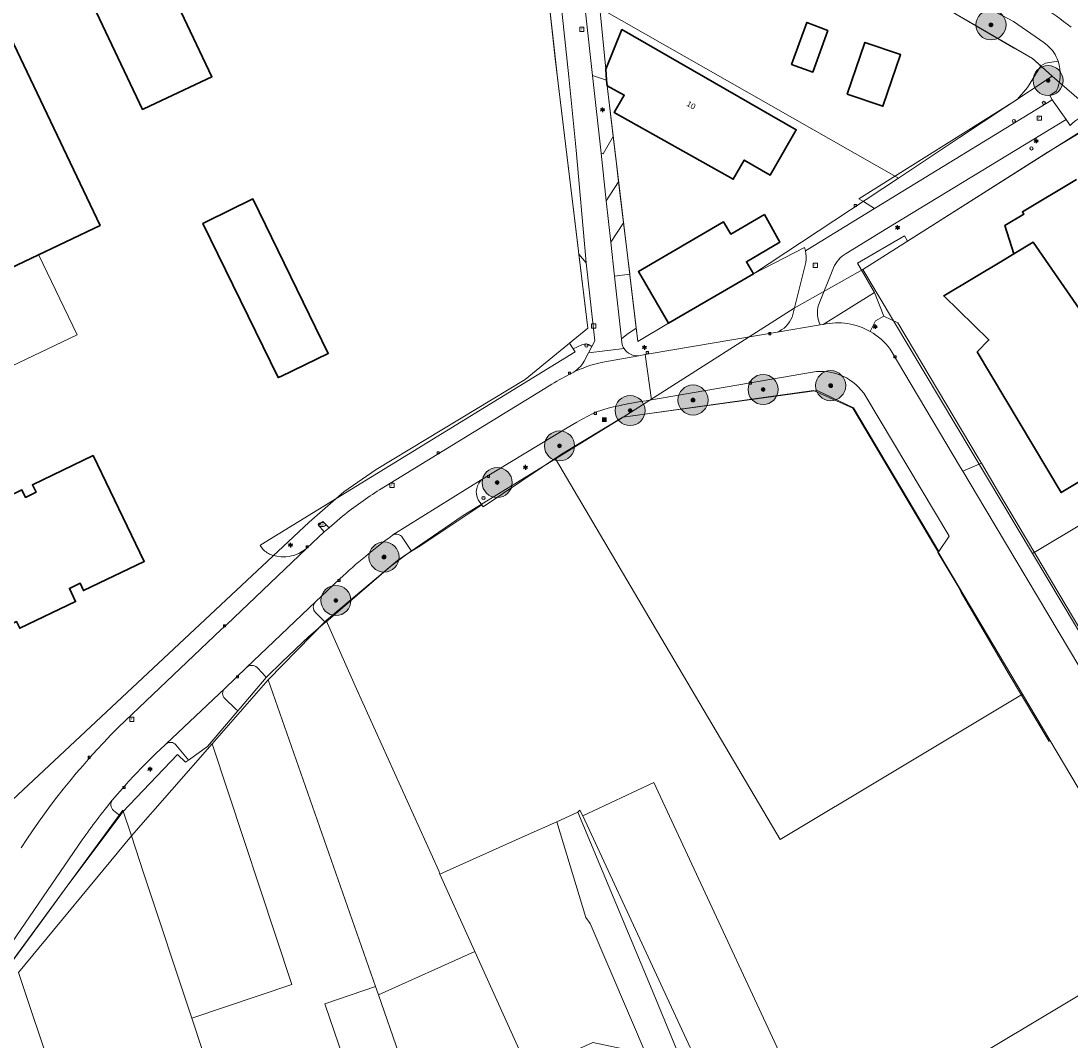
# Model space of a CAD drawing. Header units: millimetres. Extents: x 162876 to 168130, y 402614 to 405602.
# Tile 65 of 256: x 164790 to 164929, y 403336 to 403471. Entities that reach past the tile are written whole.
import ezdxf
from ezdxf.enums import TextEntityAlignment as Align

# ---------------------------------------------------------------- set-up
doc = ezdxf.new("R2010")
doc.units = ezdxf.units.MM
for name, color, linetype, lineweight in [('X-CA190022.004-UO-BGT_Ondergrond$0$GE_201_SHDHek_Lijn_GEM', 253, 'X-CA190022.004-UO-BGT_Ondergrond$0$Hekwerk', 9), ('X-CA190022.004-UO-BGT_Ondergrond$0$GE_203_VGOHaag_Lijn_GEM', 253, 'X-CA190022.004-UO-BGT_Ondergrond$0$Heg', 9), ('X-CA190022.004-UO-BGT_Ondergrond$0$GE_314_WGDRijbaanLokaleweg_Vlak_GEM', 253, 'Continuous', 9), ('X-CA190022.004-UO-BGT_Ondergrond$0$GE_316_WGDFietspad_Vlak_GEM', 253, 'Continuous', 9), ('X-CA190022.004-UO-BGT_Ondergrond$0$GE_322_WGDInrit_Vlak_GEM', 253, 'Continuous', 9), ('X-CA190022.004-UO-BGT_Ondergrond$0$GE_363_OWGBerm_openverharding_Vlak_GEM', 253, 'Continuous', 9), ('X-CA190022.004-UO-BGT_Ondergrond$0$GE_364_OWGBerm_halfverhard_Vlak_GEM', 253, 'Continuous', 9), ('X-CA190022.004-UO-BGT_Ondergrond$0$GE_366_OWGBerm_groenvoorziening_Vlak_GEM', 253, 'Continuous', 9), ('X-CA190022.004-UO-BGT_Ondergrond$0$GE_367_OWGBerm_groenvoorziening_grasenk_GEM', 253, 'Continuous', 9), ('X-CA190022.004-UO-BGT_Ondergrond$0$GE_401_OTDErf_Vlak_GEM', 253, 'Continuous', 9), ('X-CA190022.004-UO-BGT_Ondergrond$0$GE_411_OTDOpenverharding_betonstraatstenen_Vlak_GEM', 253, 'Continuous', 9), ('X-CA190022.004-UO-BGT_Ondergrond$0$GE_4502_GBKN_Huisnummer_Lijn_GEM', 7, 'Continuous', 9), ('X-CA190022.004-UO-BGT_Ondergrond$0$GE_601_PNDgrondvlakpand_Vlak_MV_GEM', 34, 'Continuous', 35), ('X-CA190022.004-UO-BGT_Ondergrond$0$GE_632_GBILuifel_Inrichtend_Vlak_GEM', 253, 'Continuous', 9), ('X-CA190022.004-UO-BGT_Ondergrond$0$GE_814_BRDVerkeersbord_Punt_GEM', 7, 'Continuous', 25), ('X-CA190022.004-UO-BGT_Ondergrond$0$GE_861_PALLichtmast_Punt_GEM', 202, 'Continuous', 25), ('X-CA190022.004-UO-BGT_Ondergrond$0$GE_882_PutBrandkraan_Punt_GEM', 150, 'Continuous', 25), ('X-CA190022.004-UO-BGT_Ondergrond$0$GE_885_PutInspectieofRioolput_Punt_GEM', 253, 'Continuous', 9), ('X-CA190022.004-UO-BGT_Ondergrond$0$GE_886_PutKolk_Punt_GEM', 253, 'Continuous', 9), ('X-CA190022.004-UO-BGT_Ondergrond$0$GE_925_STMKunstobject_Punt_GEM', 253, 'Continuous', 9), ('X-CA190022.004-UO-BGT_Ondergrond$0$N-WE-RI-PUT_INSPECTIE-S', 253, 'Continuous', 9), ('X-CA190022.004-UO-DWM_Beplanting_v0.1$0$B-WE-GR-BOOM-S AFKOMSTIG UIT BGT', 252, 'Continuous', 0), ('X-CA190022.004-UO-KAD_Percelen$0$B-WE-KG-GRENS_PERCEEL-GV', 150, 'Continuous', 9)]:
    doc.layers.add(name, color=color, linetype=linetype, lineweight=lineweight)
doc.styles.add('X-CA190022.004-UO-BGT_Ondergrond$0$BGT_NAR', font='arial.ttf', dxfattribs={"height": 1})
doc.styles.add('X-CA190022.004-UO-BGT_Ondergrond$0$NLCS-ISO', font='NLCS-ISO.ttf')
doc.linetypes.add('X-CA190022.004-UO-BGT_Ondergrond$0$Heg', pattern='A,5,-1.5,[2,dgnlstyle-meierijstad.shx,S=0.007937,R=45,X=0,Y=0],-1.5', length=8)
doc.linetypes.add('X-CA190022.004-UO-BGT_Ondergrond$0$Hekwerk', pattern='A,5,-1.5,[2,dgnlstyle-Veghel.shx,S=0.007937,R=0,X=0,Y=0],-1.5', length=8)

# ---------------------------------------------------------------- blocks, each defined once
blk = doc.blocks.new('X-CA190022.004-UO-BGT_Ondergrond$0$SRI-KOLK-SO')
at = {"color": 0, "linetype": 'ByBlock', "lineweight": 18}
blk.add_lwpolyline([(-1.125, -1.125), (1.125, -1.125), (1.125, 1.125), (-1.125, 1.125)], close=True, dxfattribs=at)
at = {"color": 0, "linetype": 'ByBlock', "lineweight": 18, "style": 'X-CA190022.004-UO-BGT_Ondergrond$0$NLCS-ISO'}
blk.add_text('k', height=1.5, dxfattribs=at).set_placement((0, 0), align=Align.MIDDLE_CENTER)
blk = doc.blocks.new('X-CA190022.004-UO-BGT_Ondergrond$0$IMGEOKolk')
at = {"xscale": 5, "yscale": 5, "zscale": 5}
blk.add_blockref('X-CA190022.004-UO-BGT_Ondergrond$0$SRI-KOLK-SO', (0, 0), dxfattribs=at)
blk = doc.blocks.new('X-CA190022.004-UO-BGT_Ondergrond$0$SKL-WATER_BRANDKRAAN_BRANDPUT-SO')
at = {"color": 0, "linetype": 'ByBlock', "lineweight": 18}
blk.add_ellipse((0, 0), major_axis=(2.5, 0), ratio=0.54, dxfattribs=at)
at = {"color": 0, "linetype": 'ByBlock', "lineweight": 18, "style": 'X-CA190022.004-UO-BGT_Ondergrond$0$NLCS-ISO'}
blk.add_text('bk', height=1.5, dxfattribs=at).set_placement((0.16, 0), align=Align.MIDDLE_CENTER)
blk = doc.blocks.new('X-CA190022.004-UO-BGT_Ondergrond$0$IMGEOBrandkraanput')
at = {"xscale": 5, "yscale": 5, "zscale": 5}
blk.add_blockref('X-CA190022.004-UO-BGT_Ondergrond$0$SKL-WATER_BRANDKRAAN_BRANDPUT-SO', (0, 0), dxfattribs=at)
blk = doc.blocks.new('X-CA190022.004-UO-BGT_Ondergrond$0$SIE-WEG_PAAL_VERKEERSBORD-SO')
at = {"linetype": 'ByBlock', "lineweight": 18}
blk.add_circle((0, 0), 1.5, dxfattribs=at)
at = {"linetype": 'ByBlock', "lineweight": 18, "style": 'X-CA190022.004-UO-BGT_Ondergrond$0$NLCS-ISO'}
blk.add_text('vb', height=1.5, dxfattribs=at).set_placement((0, 0.13), align=Align.MIDDLE_CENTER)
blk = doc.blocks.new('X-CA190022.004-UO-BGT_Ondergrond$0$IMGEOVerkeersbord')
at = {"xscale": 5, "yscale": 5, "zscale": 5}
blk.add_blockref('X-CA190022.004-UO-BGT_Ondergrond$0$SIE-WEG_PAAL_VERKEERSBORD-SO', (0, 0), dxfattribs=at)
blk = doc.blocks.new('X-CA190022.004-UO-BGT_Ondergrond$0$SRI-PUT_INSPECTIEPUT_RIOOLPUT-SO')
at = {"color": 0, "linetype": 'ByBlock', "lineweight": 18}
blk.add_lwpolyline([(-1.12, -1.12), (1.12, -1.12), (1.12, 1.12), (-1.12, 1.12)], close=True, dxfattribs=at)
at = {"color": 0, "linetype": 'ByBlock', "lineweight": 18, "style": 'X-CA190022.004-UO-BGT_Ondergrond$0$NLCS-ISO'}
blk.add_text('r', height=1.5, dxfattribs=at).set_placement((0, 0.28), align=Align.MIDDLE_CENTER)
blk = doc.blocks.new('X-CA190022.004-UO-BGT_Ondergrond$0$IMGEOInspectierioolput')
at = {"layer": 'X-CA190022.004-UO-BGT_Ondergrond$0$N-WE-RI-PUT_INSPECTIE-S', "xscale": 10, "yscale": 10, "zscale": 10}
blk.add_blockref('X-CA190022.004-UO-BGT_Ondergrond$0$SRI-PUT_INSPECTIEPUT_RIOOLPUT-SO', (0, 0), dxfattribs=at)
blk = doc.blocks.new('X-CA190022.004-UO-BGT_Ondergrond$0$N-SIE-WEG_LICHTMAST-SO')
h = blk.add_hatch(color=256)
h.paths.add_polyline_path([(1.2, 0.5, 0.658505), (-1.2, 0.5)])
h.paths.add_polyline_path([(-1.2, -0.5, 0.658505), (1.2, -0.5)])
at = {"flags": 128}
for points in [[(-2.2, 1.3), (-1.1, 0.6)], [(-1.2, 0.5), (1.2, 0.5)], [(0, 1.3), (0, 2.5)], [(1.1, 0.6), (2.2, 1.3)], [(-2.2, -1.3), (-1.1, -0.6)], [(-1.2, -0.5), (1.2, -0.5)], [(0, -1.3), (0, -2.5)], [(2.2, -1.3), (1.1, -0.6)]]:
    blk.add_lwpolyline(points, dxfattribs=at)
at = {"ltscale": 0.5}
blk.add_circle((0, 0), 1.27, dxfattribs=at)
at = {"style": 'X-CA190022.004-UO-BGT_Ondergrond$0$NLCS-ISO'}
blk.add_attdef('TYPE', text='', height=1.8, dxfattribs=at).set_placement((0, 2.5), align=Align.BOTTOM_CENTER)
blk = doc.blocks.new('X-CA190022.004-UO-BGT_Ondergrond$0$IMGEOLichtmastpaal')
at = {"xscale": 5, "yscale": 5, "zscale": 5}
blk.add_blockref('X-CA190022.004-UO-BGT_Ondergrond$0$N-SIE-WEG_LICHTMAST-SO', (0, 6.4), dxfattribs=at)
blk = doc.blocks.new('*U23')
at = {"layer": 'X-CA190022.004-UO-BGT_Ondergrond$0$GE_925_STMKunstobject_Punt_GEM'}
h = blk.add_hatch(color=30, dxfattribs=at)
edge = h.paths.add_edge_path()
edge.add_spline(control_points=[(-15.9, -13.3), (-15.9, -15.9), (-13.3, -15.9)], knot_values=[0, 0, 0, 1, 1, 1], degree=2, periodic=0)
edge.add_line((-13.3, -15.9), (13.3, -15.9))
edge.add_spline(control_points=[(13.3, -15.9), (15.9, -15.9), (15.9, -13.3)], knot_values=[0, 0, 0, 1, 1, 1], degree=2, periodic=0)
edge.add_line((15.9, -13.3), (15.9, 13.3))
edge.add_spline(control_points=[(15.9, 13.3), (15.9, 15.9), (13.3, 15.9)], knot_values=[0, 0, 0, 1, 1, 1], degree=2, periodic=0)
edge.add_line((13.3, 15.9), (-13.3, 15.9))
edge.add_spline(control_points=[(-13.3, 15.9), (-15.9, 15.9), (-15.9, 13.3)], knot_values=[0, 0, 0, 1, 1, 1], degree=2, periodic=0)
edge.add_line((-15.9, 13.3), (-15.9, -13.3))
blk = doc.blocks.new('X-CA190022.004-UO-BGT_Ondergrond$0$IMGEOKunstobject')
at = {"layer": 'X-CA190022.004-UO-BGT_Ondergrond$0$GE_925_STMKunstobject_Punt_GEM'}
h = blk.add_hatch(color=0, dxfattribs=at)
edge = h.paths.add_edge_path()
edge.add_line((7.9, 9.1), (-7.9, 9.1))
edge.add_spline(control_points=[(-7.9, 9.1), (-9.1, 8.8), (-9.1, 7.9)], knot_values=[0, 0, 0, 1, 1, 1], degree=2, periodic=0)
edge.add_line((-9.1, 7.9), (-9.1, -7.9))
edge.add_spline(control_points=[(-9.1, -7.9), (-9.1, -9), (-7.7, -9.1)], knot_values=[0, 0, 0, 1, 1, 1], degree=2, periodic=0)
edge.add_line((-7.7, -9.1), (7.7, -9.1))
edge.add_spline(control_points=[(7.7, -9.1), (9.1, -9), (9.1, -7.9)], knot_values=[0, 0, 0, 1, 1, 1], degree=2, periodic=0)
edge.add_line((9.1, -7.9), (9.1, 7.9))
edge.add_spline(control_points=[(9.1, 7.9), (8.8, 9.1), (7.9, 9.1)], knot_values=[0, 0, 0, 1, 1, 1], degree=2, periodic=0)
h = blk.add_hatch(color=0, dxfattribs=at)
edge = h.paths.add_edge_path(flags=0)
edge.add_spline(control_points=[(-6.4, -6.2), (-6.4, -6.4), (-6.2, -6.4)], knot_values=[0, 0, 0, 1, 1, 1], degree=2, periodic=0)
edge.add_line((-6.2, -6.4), (6.2, -6.4))
edge.add_spline(control_points=[(6.2, -6.4), (6.4, -6.4), (6.4, -6.2)], knot_values=[0, 0, 0, 1, 1, 1], degree=2, periodic=0)
edge.add_line((6.4, -6.2), (6.4, 6.2))
edge.add_spline(control_points=[(6.4, 6.2), (6.4, 6.3), (6.2, 6.4)], knot_values=[0, 0, 0, 1, 1, 1], degree=2, periodic=0)
edge.add_line((6.2, 6.4), (-6.2, 6.4))
edge.add_spline(control_points=[(-6.2, 6.4), (-6.3, 6.4), (-6.4, 6.2)], knot_values=[0, 0, 0, 1, 1, 1], degree=2, periodic=0)
edge.add_line((-6.4, 6.2), (-6.4, -6.2))
at = {"layer": 'X-CA190022.004-UO-BGT_Ondergrond$0$GE_925_STMKunstobject_Punt_GEM', "color": 0}
blk.add_blockref('*U23', (0, 0), dxfattribs=at)
blk = doc.blocks.new('X-CA190022.004-UO-DWM_Beplanting_v0.1$0$SGR-BOOM_01-SO')
at = {"linetype": 'ByBlock', "lineweight": 18}
h = blk.add_hatch(color=0, dxfattribs=at)
h.dxf.hatch_style = 1
edge = h.paths.add_edge_path()
edge.add_arc((0, 0), 0.25, 0, 360)
at = {"color": 0, "linetype": 'ByBlock', "lineweight": 18}
for radius in [2, 0.25]:
    blk.add_circle((0, 0), radius, dxfattribs=at)
blk = doc.blocks.new('X-CA190022.004-UO-DWM_Beplanting_v0.1$0$IMGEOBoom')
at = {"transparency": 33554457}
h = blk.add_hatch(color=256, dxfattribs=at)
h.dxf.hatch_style = 1
edge = h.paths.add_edge_path()
edge.add_arc((0, 0), 100, 0, 360)
edge = h.paths.add_edge_path(flags=17)
edge.add_arc((0, 0), 12.5, 0, 360)
h = blk.add_hatch()
h.set_pattern_fill('ANGLE', color=256)
h.set_pattern_definition([(0, (0, 0), (0, 6.985), [5.08, -1.905]), (90, (0, 0), (-6.985, 4e-16), [5.08, -1.905])])
edge = h.paths.add_edge_path(flags=17)
edge.add_arc((0, 0), 12.5, 0, 360)
at = {"xscale": 50, "yscale": 50, "zscale": 50}
blk.add_blockref('X-CA190022.004-UO-DWM_Beplanting_v0.1$0$SGR-BOOM_01-SO', (0, 0), dxfattribs=at)

msp = doc.modelspace()

# ---------------------------------------------------------------- linework, layer by layer
at = {"layer": 'X-CA190022.004-UO-BGT_Ondergrond$0$GE_201_SHDHek_Lijn_GEM'}
for p, q in [((164863.076, 403427.538), (164862.574, 403428.321)), ((164821.572, 403401.523), (164863.308, 403427.157)), ((164863.308, 403427.157), (164863.076, 403427.538)), ((164895.485, 403422.029), (164869.658, 403418.491)), ((164900.325, 403419.702), (164895.485, 403422.029)), ((164869.658, 403418.491), (164861.493, 403413.556)), ((164861.493, 403413.556), (164851.096, 403406.561)), ((164821.572, 403401.523), (164821.444, 403401.426)), ((164840.762, 403400.151), (164841.583, 403400.642)), ((164841.583, 403400.642), (164842.701, 403401.31)), ((164838.837, 403398.687), (164840.762, 403400.151)), ((164830.169, 403391.241), (164838.837, 403398.687)), ((164827.926, 403389.315), (164830.12, 403391.199)), ((164830.12, 403391.199), (164830.169, 403391.241)), ((164824.322, 403385.89), (164827.926, 403389.315)), ((164822.369, 403383.975), (164824.322, 403385.89)), ((164818.826, 403379.8), (164822.27, 403383.858)), ((164822.27, 403383.858), (164822.369, 403383.975)), ((164814.482, 403374.682), (164818.517, 403379.436)), ((164818.517, 403379.436), (164818.826, 403379.8)), ((164811.922, 403372.868), (164814.482, 403374.682)), ((164803.165, 403365.952), (164810.477, 403373.631)), ((164810.477, 403373.631), (164811.537, 403372.595)), ((164811.537, 403372.595), (164811.922, 403372.868)), ((164795.92, 403356.251), (164802.843, 403365.521)), ((164802.843, 403365.521), (164803.165, 403365.952))]:
    msp.add_line(p, q, dxfattribs=at)
at = {"layer": 'X-CA190022.004-UO-BGT_Ondergrond$0$GE_203_VGOHaag_Lijn_GEM'}
for p, q in [((164923.442, 403462.283), (164922.05, 403460.69)), ((164922.05, 403460.69), (164901.016, 403447.491)), ((164933.594, 403458.225), (164926.038, 403453.675)), ((164901.016, 403447.491), (164901.625, 403447.123)), ((164900.866, 403438.956), (164907.089, 403442.575)), ((164903.083, 403435.041), (164900.866, 403438.956)), ((164906.224, 403430.997), (164904.35, 403431.913)), ((164916.879, 403413.079), (164906.224, 403430.997))]:
    msp.add_line(p, q, dxfattribs=at)
at = {"layer": 'X-CA190022.004-UO-BGT_Ondergrond$0$GE_314_WGDRijbaanLokaleweg_Vlak_GEM', "flags": 128}
for points in [[(164926.095, 403467.899), (164925.6, 403468.29), (164921.589, 403471.078), (164916.13, 403474), (164910.48, 403476.49), (164901.8, 403479.56), (164901.063, 403479.821), (164896.994, 403481.26), (164883.11, 403486.17), (164866.075, 403491.013), (164864.96, 403491.33), (164857.52, 403493.35), (164856.308, 403493.795)], [(164869.825, 403427.584), (164865.083, 403427.02), (164865.527, 403427.87), (164865.922, 403428.627), (164864.796, 403438.978), (164864.735, 403439.533), (164863.473, 403453.96), (164862.494, 403463.715), (164861.594, 403472.05), (164860.502, 403482.569), (164859.39, 403488.66), (164858.936, 403489.798), (164857.796, 403492.658), (164862.425, 403491.384), (164862.732, 403489.638), (164862.91, 403488.63), (164863.18, 403486.203), (164863.92, 403479.557), (164865.637, 403463.889)], [(164865.637, 403463.889), (164866.77, 403453.551), (164867.463, 403447.222), (164868.065, 403441.731), (164868.561, 403437.208), (164869.471, 403428.899), (164869.528, 403428.379)], [(164929.125, 403457.253), (164928.581, 403458.021), (164926.723, 403460.667), (164926.398, 403461.23), (164927.236, 403461.79)], [(164894.869, 403424.468), (164873.464, 403420.774), (164872.61, 403426.795), (164873.171, 403426.899), (164890.154, 403429.753), (164895.898, 403430.728), (164896.297, 403430.799)], [(164864.518, 403425.938), (164865.083, 403427.02), (164869.825, 403427.584)], [(164866.994, 403425.763), (164871.782, 403426.642), (164872.61, 403426.795), (164873.464, 403420.774)], [(164905.197, 403427.523), (164914.546, 403411.796), (164914.831, 403411.317), (164917.77, 403406.374), (164930.403, 403385.187), (164934.173, 403378.875), (164937.392, 403373.485), (164940.275, 403368.658), (164947.741, 403356.157), (164950.067, 403351.875)], [(164871.782, 403426.642), (164866.994, 403425.763)], [(164837.337, 403408.816), (164838.14, 403409.309), (164858.128, 403421.581), (164860.212, 403422.86)], [(164867.698, 403419.667), (164866.168, 403419.173)], [(164863.544, 403417.82), (164862.28, 403417.057), (164851.04, 403410.273), (164839.115, 403402.81), (164839.002, 403402.739)], [(164803.582, 403378.171), (164816.297, 403390.229), (164816.985, 403390.87), (164827.604, 403401.012), (164829.977, 403403.209), (164830.614, 403403.774), (164832.415, 403405.321)], [(164832.066, 403396.975), (164828.827, 403393.905), (164819.645, 403385.201), (164816.757, 403382.425), (164808.972, 403375.063), (164808.826, 403374.925), (164807.583, 403373.75)], [(164803.475, 403369.483), (164801.858, 403367.603)], [(164797.818, 403362.281), (164786.712, 403346.146), (164780.289, 403337.189), (164769.512, 403321.37), (164765.991, 403316.043), (164764.232, 403313.487)]]:
    msp.add_lwpolyline(points, dxfattribs=at)
at = {"layer": 'X-CA190022.004-UO-BGT_Ondergrond$0$GE_314_WGDRijbaanLokaleweg_Vlak_GEM', "extrusion": (0, 0, -1)}
for centre, radius, start, end in [((-164897.396, 403429.927), 51.426, 117.21594, 128.2287), ((-164898.218, 403422.282), 8.731, 77.28691, 119.72711), ((-164898.161, 403422.23), 8.804, 119.88659, 143.04938), ((-164869.738, 403411.299), 14.722, 62.21882, 79.25811), ((-164887.583, 403376.209), 54.088, 59.59878, 62.81927), ((-164865.075, 403364.54), 52.247, 51.31047, 57.93414), ((-164871.146, 403308.598), 96.981, 32.85691, 45.83956)]:
    msp.add_arc(centre, radius, start, end, dxfattribs=at)
at = {"layer": 'X-CA190022.004-UO-BGT_Ondergrond$0$GE_314_WGDRijbaanLokaleweg_Vlak_GEM'}
for centre, radius, start, end in [((164922.643, 403464.067), 5.157, 19.69376, 47.98893), ((164922.689, 403464.104), 5.102, 333.02754, 19.47692), ((164933.557, 403453.042), 6.114, 65.07045, 136.46584), ((164871.559, 403428.685), 2.054, 188.56482, 212.40504), ((164871.561, 403428.686), 2.056, 212.4151, 276.17732), ((164860.982, 403427.893), 4.041, 297.95436, 331.06024), ((164869.738, 403411.299), 14.722, 100.74189, 117.78118), ((164895.991, 403417.535), 7.023, 31.71483, 99.19548), ((164883.682, 403351.981), 69.548, 98.44863, 103.28704), ((164880.059, 403389.012), 33.207, 114.72894, 119.82459), ((164880.593, 403345.636), 70.645, 126.06783, 133.38713), ((164864.499, 403314.844), 81.911, 134.01561, 138.15965), ((164866.665, 403314.212), 83.968, 140.51713, 145.07765)]:
    msp.add_arc(centre, radius, start, end, dxfattribs=at)
at = {"layer": 'X-CA190022.004-UO-BGT_Ondergrond$0$GE_316_WGDFietspad_Vlak_GEM', "flags": 128}
for points in [[(164893.917, 403440.598), (164903.114, 403446.224), (164926.723, 403460.667), (164928.581, 403458.021)], [(164928.581, 403458.021), (164904.749, 403443.535), (164899.325, 403440.238)], [(164892.156, 403431.786), (164892.411, 403432.812), (164893.96, 403439.041)], [(164897.653, 403438.325), (164895.651, 403433.363)], [(164895.898, 403430.728), (164890.154, 403429.753)]]:
    msp.add_lwpolyline(points, dxfattribs=at)
at = {"layer": 'X-CA190022.004-UO-BGT_Ondergrond$0$GE_316_WGDFietspad_Vlak_GEM'}
for centre, radius, start, end in [((164890.667, 403439.729), 3.364, 348.19508, 14.96881), ((164901.553, 403436.604), 4.263, 121.50737, 156.18442), ((164899.51, 403432.396), 3.978, 165.92733, 204.78298), ((164888.695, 403433.192), 3.735, 292.987, 337.89336)]:
    msp.add_arc(centre, radius, start, end, dxfattribs=at)
at = {"layer": 'X-CA190022.004-UO-BGT_Ondergrond$0$GE_322_WGDInrit_Vlak_GEM', "flags": 128}
for points in [[(164868.816, 403452.157), (164869.102, 403449.777), (164867.463, 403447.222), (164866.77, 403453.551), (164867.065, 403453.459), (164868.381, 403455.779), (164868.816, 403452.157)], [(164870.579, 403437.478), (164870.594, 403437.357), (164871.444, 403430.282), (164870.191, 403429.465), (164869.471, 403428.899), (164868.561, 403437.208), (164870.579, 403437.478)], [(164896.297, 403430.799), (164903.083, 403435.041), (164904.35, 403431.913)], [(164904.35, 403431.913), (164903.255, 403431.286), (164902.548, 403429.864)], [(164839.115, 403402.81), (164851.04, 403410.273)], [(164850.455, 403407.484), (164850.917, 403406.819)], [(164850.917, 403406.819), (164842.701, 403401.31), (164841.583, 403400.642), (164841.503, 403400.775), (164840.356, 403402.513)], [(164819.645, 403385.201), (164828.827, 403393.905)], [(164828.806, 403392.507), (164830.053, 403391.277), (164830.12, 403391.199)], [(164830.12, 403391.199), (164827.926, 403389.315), (164824.322, 403385.89), (164822.369, 403383.975), (164822.27, 403383.858), (164821.818, 403384.396), (164821.06, 403385.192)], [(164808.972, 403375.063), (164816.757, 403382.425)], [(164816.77, 403381.06), (164818.194, 403379.71), (164818.517, 403379.436)], [(164818.517, 403379.436), (164814.482, 403374.682), (164811.922, 403372.868), (164811.793, 403373.051), (164810.235, 403374.921)]]:
    msp.add_lwpolyline(points, dxfattribs=at)
at = {"layer": 'X-CA190022.004-UO-BGT_Ondergrond$0$GE_322_WGDInrit_Vlak_GEM'}
for centre, radius, start, end in [((164898.218, 403422.282), 8.731, 60.27289, 102.71309), ((164852.387, 403408.535), 2.199, 127.76632, 208.54127), ((164839.568, 403401.961), 0.962, 35.00975, 118.07213), ((164829.519, 403393.195), 0.991, 134.29707, 223.98172), ((164820.348, 403384.437), 1.038, 46.65952, 132.61164), ((164817.433, 403381.749), 0.956, 135.00718, 226.08414), ((164809.529, 403374.328), 0.922, 40.04105, 127.12922)]:
    msp.add_arc(centre, radius, start, end, dxfattribs=at)
at = {"layer": 'X-CA190022.004-UO-BGT_Ondergrond$0$GE_363_OWGBerm_openverharding_Vlak_GEM', "flags": 128}
for points in [[(164867.57, 403462.53), (164868.381, 403455.779), (164867.065, 403453.459), (164866.77, 403453.551), (164865.637, 403463.889), (164867.508, 403463.249), (164867.57, 403462.53)], [(164869.102, 403449.777), (164869.761, 403444.29), (164868.065, 403441.731), (164867.463, 403447.222), (164869.102, 403449.777)], [(164801.959, 403366.189), (164802.649, 403365.666), (164802.843, 403365.521), (164795.92, 403356.251), (164792.014, 403350.918)], [(164764.232, 403313.487), (164765.991, 403316.043), (164769.512, 403321.37), (164780.289, 403337.189), (164786.712, 403346.146), (164797.818, 403362.281)]]:
    msp.add_lwpolyline(points, dxfattribs=at)
at = {"layer": 'X-CA190022.004-UO-BGT_Ondergrond$0$GE_363_OWGBerm_openverharding_Vlak_GEM', "extrusion": (0, 0, -1)}
msp.add_arc((-164866.665, 403314.212), 83.968, 34.92235, 39.48287, dxfattribs=at)
at = {"layer": 'X-CA190022.004-UO-BGT_Ondergrond$0$GE_363_OWGBerm_openverharding_Vlak_GEM'}
msp.add_arc((164802.677, 403366.951), 1.047, 141.45686, 226.71437, dxfattribs=at)
at = {"layer": 'X-CA190022.004-UO-BGT_Ondergrond$0$GE_364_OWGBerm_halfverhard_Vlak_GEM', "flags": 128}
msp.add_lwpolyline([(164864.796, 403438.978), (164865.922, 403428.627), (164865.527, 403427.87), (164865.102, 403428.137), (164864.721, 403428.217), (164864.197, 403428.074), (164863.076, 403427.538), (164862.574, 403428.321), (164864.996, 403430.304), (164863.804, 403440.157), (164864.796, 403438.978)], dxfattribs=at)
at = {"layer": 'X-CA190022.004-UO-BGT_Ondergrond$0$GE_366_OWGBerm_groenvoorziening_Vlak_GEM', "flags": 128}
for points in [[(164869.528, 403428.379), (164869.471, 403428.899), (164870.191, 403429.465), (164871.444, 403430.282), (164871.654, 403428.532), (164875.72, 403430.96), (164887.02, 403437.53), (164893.807, 403441.021), (164893.917, 403440.598)], [(164893.96, 403439.041), (164892.411, 403432.812)], [(164892.411, 403432.812), (164892.156, 403431.786)], [(164902.548, 403429.864), (164903.255, 403431.286), (164904.35, 403431.913), (164906.224, 403430.997)], [(164906.224, 403430.997), (164916.879, 403413.079), (164917.307, 403412.359), (164914.831, 403411.317), (164914.546, 403411.796), (164905.197, 403427.523)], [(164890.154, 403429.753), (164873.171, 403426.899), (164872.61, 403426.795), (164871.782, 403426.642)], [(164821.826, 403400.923), (164821.444, 403401.426), (164821.572, 403401.523), (164863.308, 403427.157), (164863.076, 403427.538), (164864.197, 403428.074), (164864.721, 403428.217), (164865.102, 403428.137), (164865.527, 403427.87), (164865.083, 403427.02), (164864.518, 403425.938)], [(164873.464, 403420.774), (164894.869, 403424.468)], [(164860.212, 403422.86), (164858.128, 403421.581)], [(164858.128, 403421.581), (164838.14, 403409.309), (164837.337, 403408.816)], [(164901.966, 403421.227), (164912.985, 403402.742), (164913.036, 403402.656), (164911.643, 403400.635), (164911.07, 403401.6), (164900.325, 403419.702), (164895.485, 403422.029), (164869.658, 403418.491), (164861.493, 403413.556), (164851.096, 403406.561), (164850.917, 403406.819), (164850.455, 403407.484)], [(164866.168, 403419.173), (164867.698, 403419.667)], [(164851.04, 403410.273), (164862.28, 403417.057), (164863.544, 403417.82)], [(164832.415, 403405.321), (164830.614, 403403.774), (164829.786, 403404.606), (164829.214, 403404.12), (164829.977, 403403.209), (164827.604, 403401.012)], [(164839.002, 403402.739), (164839.115, 403402.81)], [(164840.356, 403402.513), (164841.503, 403400.775), (164841.583, 403400.642)], [(164841.583, 403400.642), (164840.762, 403400.151), (164838.837, 403398.687), (164830.169, 403391.241), (164830.12, 403391.199), (164830.053, 403391.277), (164828.806, 403392.507)], [(164828.827, 403393.905), (164832.066, 403396.975)], [(164816.757, 403382.425), (164819.645, 403385.201)], [(164821.06, 403385.192), (164821.818, 403384.396), (164822.27, 403383.858)], [(164822.27, 403383.858), (164818.826, 403379.8), (164818.517, 403379.436), (164818.194, 403379.71), (164816.77, 403381.06)], [(164807.583, 403373.75), (164808.826, 403374.925), (164808.972, 403375.063)], [(164810.235, 403374.921), (164811.793, 403373.051), (164811.922, 403372.868), (164811.537, 403372.595), (164810.477, 403373.631)], [(164810.477, 403373.631), (164803.165, 403365.952), (164802.843, 403365.521), (164802.649, 403365.666), (164801.959, 403366.189)], [(164801.858, 403367.603), (164803.475, 403369.483)]]:
    msp.add_lwpolyline(points, dxfattribs=at)
at = {"layer": 'X-CA190022.004-UO-BGT_Ondergrond$0$GE_366_OWGBerm_groenvoorziening_Vlak_GEM', "extrusion": (0, 0, -1)}
for centre, radius, start, end in [((-164890.667, 403439.729), 3.364, 165.03119, 191.80492), ((-164888.695, 403433.192), 3.735, 202.10664, 247.013), ((-164871.559, 403428.685), 2.054, 327.59496, 351.43518), ((-164871.561, 403428.686), 2.056, 263.82268, 327.5849), ((-164860.982, 403427.893), 4.041, 208.93976, 242.04564), ((-164895.991, 403417.535), 7.023, 80.80452, 148.28517), ((-164883.682, 403351.981), 69.548, 76.71296, 81.55137), ((-164880.059, 403389.012), 33.207, 60.17541, 65.27106), ((-164852.387, 403408.535), 2.199, 331.45873, 52.23368), ((-164880.593, 403345.636), 70.645, 46.61287, 53.93217), ((-164839.568, 403401.961), 0.962, 61.92787, 144.99025), ((-164823.926, 403402.912), 2.892, 287.18836, 316.54898), ((-164824.549, 403404.723), 4.807, 230.53522, 287.90664), ((-164829.519, 403393.195), 0.991, 316.01828, 45.70293), ((-164820.348, 403384.437), 1.038, 47.38836, 133.34048), ((-164817.433, 403381.749), 0.956, 313.91586, 44.99282), ((-164809.529, 403374.328), 0.922, 52.87078, 139.95895), ((-164864.499, 403314.844), 81.911, 41.84035, 45.98439), ((-164802.677, 403366.951), 1.047, 313.28563, 38.54314)]:
    msp.add_arc(centre, radius, start, end, dxfattribs=at)
at = {"layer": 'X-CA190022.004-UO-BGT_Ondergrond$0$GE_366_OWGBerm_groenvoorziening_Vlak_GEM'}
for centre, radius, start, end in [((164898.161, 403422.23), 8.804, 36.95062, 60.11341), ((164887.583, 403376.209), 54.088, 117.18073, 120.40122), ((164865.075, 403364.54), 52.247, 122.06586, 128.68953)]:
    msp.add_arc(centre, radius, start, end, dxfattribs=at)
at = {"layer": 'X-CA190022.004-UO-BGT_Ondergrond$0$GE_367_OWGBerm_groenvoorziening_grasenk_GEM', "flags": 128}
for points in [[(164859.39, 403488.66), (164860.502, 403482.569), (164861.594, 403472.05), (164862.494, 403463.715), (164863.473, 403453.96), (164864.735, 403439.533), (164864.796, 403438.978), (164863.804, 403440.157), (164863.666, 403441.296), (164862.249, 403453.006), (164860.686, 403466.129), (164859.593, 403475.949), (164858.863, 403482.515), (164858.048, 403489.835), (164858.936, 403489.798), (164859.39, 403488.66)], [(164927.499, 403465.805), (164925.819, 403465.518), (164925.189, 403465.167), (164924.085, 403466.159), (164921.671, 403467.512), (164912.727, 403472.756), (164899.56, 403477.39), (164899.256, 403477.5), (164899.744, 403478.738), (164901.063, 403479.821), (164901.8, 403479.56)], [(164866.612, 403472.854), (164867.38, 403464.74), (164867.508, 403463.249), (164865.637, 403463.889), (164863.92, 403479.557), (164865.898, 403478.792), (164866.102, 403478.713), (164866.612, 403472.854)], [(164901.8, 403479.56), (164910.48, 403476.49), (164916.13, 403474), (164921.589, 403471.078), (164925.6, 403468.29), (164926.095, 403467.899)], [(164926.723, 403460.667), (164903.114, 403446.224), (164901.625, 403447.123), (164901.016, 403447.491), (164922.05, 403460.69), (164923.442, 403462.283), (164925.189, 403465.167), (164925.819, 403465.518), (164927.499, 403465.805)], [(164927.236, 403461.79), (164926.398, 403461.23), (164926.723, 403460.667)], [(164899.325, 403440.238), (164904.749, 403443.535), (164928.581, 403458.021), (164929.125, 403457.253)], [(164936.134, 403458.586), (164940.001, 403454.915), (164940.88, 403454.08), (164939.983, 403452.401), (164933.594, 403458.225), (164926.038, 403453.675), (164911.481, 403444.404), (164907.505, 403441.881), (164907.089, 403442.575), (164900.866, 403438.956)], [(164869.761, 403444.29), (164870.579, 403437.478), (164868.561, 403437.208), (164868.065, 403441.731), (164869.761, 403444.29)], [(164895.651, 403433.363), (164897.653, 403438.325)], [(164900.866, 403438.956), (164903.083, 403435.041), (164896.297, 403430.799), (164895.898, 403430.728)]]:
    msp.add_lwpolyline(points, dxfattribs=at)
at = {"layer": 'X-CA190022.004-UO-BGT_Ondergrond$0$GE_367_OWGBerm_groenvoorziening_grasenk_GEM', "extrusion": (0, 0, -1)}
for centre, radius, start, end in [((-164922.643, 403464.067), 5.157, 132.01107, 160.30624), ((-164922.689, 403464.104), 5.102, 160.52308, 206.97246), ((-164933.557, 403453.042), 6.114, 43.53416, 114.92955), ((-164901.553, 403436.604), 4.263, 23.81558, 58.49263), ((-164899.51, 403432.396), 3.978, 335.21702, 14.07267)]:
    msp.add_arc(centre, radius, start, end, dxfattribs=at)
at = {"layer": 'X-CA190022.004-UO-BGT_Ondergrond$0$GE_401_OTDErf_Vlak_GEM', "flags": 128}
for points in [[(164759.12, 403530.17), (164800.18, 403443.96), (164745.05, 403417.73), (164740.46, 403427.78), (164740.11, 403427.61), (164739.84, 403428.16), (164730.4, 403423.64), (164733.94, 403416.23), (164736.4, 403417.41), (164738.98, 403412.01), (164731.18, 403408.32), (164730.08, 403410.66), (164716.27, 403404.09), (164705.16, 403427.48), (164699.57, 403424.82), (164686.97, 403451.33), (164692.56, 403453.99), (164683.12, 403473.84)], [(164798.307, 403478.048), (164806.441, 403481.891), (164815.043, 403463.725), (164806.864, 403459.863), (164805.829, 403459.374), (164797.217, 403477.533), (164798.307, 403478.048)], [(164859.593, 403475.949), (164860.686, 403466.129), (164862.249, 403453.006), (164863.666, 403441.296), (164863.804, 403440.157), (164864.996, 403430.304), (164862.574, 403428.321), (164863.076, 403427.538), (164863.308, 403427.157), (164821.572, 403401.523), (164821.444, 403401.426), (164821.826, 403400.923)], [(164923.442, 403462.283), (164922.05, 403460.69), (164901.016, 403447.491), (164901.625, 403447.123), (164903.114, 403446.224), (164893.917, 403440.598), (164893.807, 403441.021), (164887.02, 403437.53), (164886.08, 403439.13), (164890.51, 403441.73), (164888.48, 403445.42), (164883.99, 403442.81), (164883.05, 403444.42), (164871.72, 403437.83), (164875.72, 403430.96), (164871.654, 403428.532), (164871.444, 403430.282), (164870.594, 403437.357), (164870.579, 403437.478), (164869.761, 403444.29), (164869.102, 403449.777), (164868.816, 403452.157), (164868.381, 403455.779), (164867.57, 403462.53), (164869.85, 403461.29), (164868.52, 403458.95), (164884.33, 403450.09), (164885.8, 403452.64), (164889.24, 403450.66), (164892.71, 403456.68), (164869.52, 403470.01), (164867.38, 403464.74), (164866.612, 403472.854)], [(164912.727, 403472.756), (164921.671, 403467.512), (164924.085, 403466.159), (164925.189, 403465.167), (164923.442, 403462.283)], [(164896.92, 403469.87), (164894.91, 403464.34), (164892.09, 403465.37), (164894.13, 403470.95), (164896.92, 403469.87)], [(164899.47, 403461.4), (164901.82, 403468.29), (164906.56, 403466.67), (164904.22, 403459.8), (164899.47, 403461.4)], [(164932.585, 403386.632), (164924.55, 403400.179), (164919.458, 403408.742), (164917.307, 403412.359), (164916.879, 403413.079), (164906.224, 403430.997), (164904.35, 403431.913), (164903.083, 403435.041), (164900.866, 403438.956), (164907.089, 403442.575), (164907.505, 403441.881), (164911.481, 403444.404), (164926.038, 403453.675), (164933.594, 403458.225)], [(164938.637, 403414.874), (164927.919, 403408.459), (164916.755, 403427.14), (164918.305, 403428.735), (164912.309, 403434.6), (164920.249, 403439.364), (164921.613, 403440.183), (164920.426, 403443.96), (164922.933, 403445.46), (164922.761, 403445.748), (164929.938, 403450.044)], [(164814.298, 403444.431), (164820.506, 403447.481), (164830.51, 403426.956), (164824.191, 403423.894), (164823.873, 403423.74), (164813.865, 403444.218), (164814.298, 403444.431)], [(164788.017, 403345.459), (164792.014, 403350.918), (164795.92, 403356.251), (164802.843, 403365.521), (164803.165, 403365.952), (164810.477, 403373.631), (164811.537, 403372.595), (164811.922, 403372.868), (164814.482, 403374.682), (164818.517, 403379.436), (164818.826, 403379.8), (164822.27, 403383.858), (164822.369, 403383.975), (164824.322, 403385.89), (164827.926, 403389.315), (164830.12, 403391.199), (164830.169, 403391.241), (164838.837, 403398.687), (164840.762, 403400.151), (164841.583, 403400.642), (164842.701, 403401.31), (164850.917, 403406.819), (164851.096, 403406.561), (164861.493, 403413.556), (164869.658, 403418.491), (164895.485, 403422.029), (164900.325, 403419.702), (164911.07, 403401.6), (164911.643, 403400.635), (164911.538, 403400.482), (164914.303, 403395.844), (164914.624, 403395.178), (164921.016, 403384.278), (164926.329, 403375.366)], [(164790.279, 403407.814), (164791.687, 403408.483), (164791.192, 403409.494), (164799.252, 403413.375), (164806.048, 403399.305), (164797.972, 403395.419), (164797.52, 403396.41), (164796.103, 403395.714), (164796.94, 403393.97), (164789.52, 403390.41), (164789.09, 403391.3), (164774.332, 403384.207), (164764.29, 403379.38), (164760.33, 403387.62), (164759.01, 403386.98), (164756.77, 403391.64), (164783.75, 403404.55), (164783.34, 403405.41), (164782.48, 403404.99), (164782.37, 403405.24), (164789.8, 403408.81), (164790.279, 403407.814)], [(164827.604, 403401.012), (164816.985, 403390.87), (164816.297, 403390.229), (164803.582, 403378.171)]]:
    msp.add_lwpolyline(points, dxfattribs=at)
at = {"layer": 'X-CA190022.004-UO-BGT_Ondergrond$0$GE_401_OTDErf_Vlak_GEM'}
for centre, radius, start, end in [((164897.396, 403429.927), 51.426, 51.7713, 62.78406), ((164823.926, 403402.912), 2.892, 223.45102, 252.81164), ((164824.549, 403404.723), 4.807, 252.09336, 309.46478), ((164871.146, 403308.598), 96.981, 134.16044, 147.14309)]:
    msp.add_arc(centre, radius, start, end, dxfattribs=at)
at = {"layer": 'X-CA190022.004-UO-BGT_Ondergrond$0$GE_411_OTDOpenverharding_betonstraatstenen_Vlak_GEM', "flags": 128}
msp.add_lwpolyline([(164829.786, 403404.606), (164830.614, 403403.774), (164829.977, 403403.209), (164829.214, 403404.12), (164829.786, 403404.606)], dxfattribs=at)
at = {"layer": 'X-CA190022.004-UO-BGT_Ondergrond$0$GE_601_PNDgrondvlakpand_Vlak_MV_GEM', "flags": 128}
for points in [[(164759.12, 403530.17), (164800.18, 403443.96), (164745.05, 403417.73), (164740.46, 403427.78), (164740.11, 403427.61), (164739.84, 403428.16), (164730.4, 403423.64), (164733.94, 403416.23), (164736.4, 403417.41), (164738.98, 403412.01), (164731.18, 403408.32), (164730.08, 403410.66), (164716.27, 403404.09), (164705.16, 403427.48), (164699.57, 403424.82), (164686.97, 403451.33), (164692.56, 403453.99), (164683.12, 403473.84)], [(164798.307, 403478.048), (164806.441, 403481.891), (164815.043, 403463.725), (164806.864, 403459.863), (164805.829, 403459.374), (164797.217, 403477.533), (164798.307, 403478.048)], [(164896.92, 403469.87), (164894.91, 403464.34), (164892.09, 403465.37), (164894.13, 403470.95), (164896.92, 403469.87)], [(164869.52, 403470.01), (164892.71, 403456.68), (164889.24, 403450.66), (164885.8, 403452.64), (164884.33, 403450.09), (164868.52, 403458.95), (164869.85, 403461.29), (164867.57, 403462.53), (164867.508, 403463.249), (164867.38, 403464.74), (164869.52, 403470.01)], [(164899.47, 403461.4), (164901.82, 403468.29), (164906.56, 403466.67), (164904.22, 403459.8), (164899.47, 403461.4)], [(164921.613, 403440.183), (164920.426, 403443.96), (164922.933, 403445.46), (164922.761, 403445.748), (164929.938, 403450.044)], [(164814.298, 403444.431), (164820.506, 403447.481), (164830.51, 403426.956), (164824.191, 403423.894), (164823.873, 403423.74), (164813.865, 403444.218), (164814.298, 403444.431)], [(164888.48, 403445.42), (164890.51, 403441.73), (164886.08, 403439.13), (164887.02, 403437.53), (164875.72, 403430.96), (164871.72, 403437.83), (164883.05, 403444.42), (164883.99, 403442.81), (164888.48, 403445.42)], [(164934.84, 403426.373), (164936.149, 403424.203), (164940.295, 403417.324), (164944.861, 403419.779), (164947.585, 403414.941), (164941.076, 403410.923), (164938.637, 403414.874), (164927.919, 403408.459), (164916.755, 403427.14), (164918.305, 403428.735), (164912.309, 403434.6), (164920.249, 403439.364), (164921.613, 403440.183), (164924.191, 403441.73), (164934.84, 403426.373)], [(164934.84, 403426.373), (164924.191, 403441.73), (164921.613, 403440.183)], [(164790.279, 403407.814), (164791.687, 403408.483), (164791.192, 403409.494), (164799.252, 403413.375), (164806.048, 403399.305), (164797.972, 403395.419), (164797.52, 403396.41), (164796.103, 403395.714), (164796.94, 403393.97), (164789.52, 403390.41), (164789.09, 403391.3), (164774.332, 403384.207), (164764.29, 403379.38), (164760.33, 403387.62), (164759.01, 403386.98), (164756.77, 403391.64), (164783.75, 403404.55), (164783.34, 403405.41), (164782.48, 403404.99), (164782.37, 403405.24), (164789.8, 403408.81), (164790.279, 403407.814)]]:
    msp.add_lwpolyline(points, dxfattribs=at)
at = {"layer": 'X-CA190022.004-UO-BGT_Ondergrond$0$GE_632_GBILuifel_Inrichtend_Vlak_GEM', "flags": 128}
msp.add_lwpolyline([(164753.303, 403421.657), (164792.015, 403440.075), (164797.144, 403429.417), (164758.364, 403410.936), (164753.303, 403421.657)], dxfattribs=at)
at = {"layer": 'X-CA190022.004-UO-KAD_Percelen$0$B-WE-KG-GRENS_PERCEEL-GV', "flags": 128}
for points in [[(164650.993, 403447.673), (164691.364, 403412.413), (164701.973, 403403.147), (164702.342, 403402.825), (164709.573, 403396.51), (164714.777, 403391.964), (164723.788, 403384.094), (164727.601, 403381.15), (164764.167, 403349.345), (164767.456, 403347.051), (164771.922, 403352.119), (164827.955, 403404.53), (164832.567, 403408.529), (164836.9, 403411.527), (164856.673, 403423.489), (164864.996, 403430.304), (164860.969, 403463.589), (164858.048, 403489.835)], [(164858.048, 403489.835), (164860.969, 403463.589), (164864.996, 403430.304), (164856.673, 403423.489), (164836.9, 403411.527), (164832.567, 403408.529), (164827.955, 403404.53), (164771.922, 403352.119), (164767.456, 403347.051), (164775.692, 403341.308), (164764.086, 403326.212)], [(164774.402, 403327.035), (164803.217, 403366.245), (164804.356, 403362.803), (164815.089, 403375.055), (164822.536, 403383.556), (164830.216, 403391.446), (164839.719, 403399.409), (164848.448, 403405.401), (164860.691, 403412.925), (164869.716, 403418.472), (164892.411, 403432.951), (164901.56, 403438.109), (164933.216, 403458.195), (164926.724, 403463.811), (164914.403, 403455.632), (164906.278, 403450.229), (164887.02, 403437.53), (164875.72, 403430.96), (164871.654, 403428.532), (164867.57, 403462.53), (164867.38, 403464.74), (164866.612, 403472.854)], [(164912.727, 403472.756), (164924.085, 403466.159), (164926.724, 403463.811), (164933.216, 403458.195), (164967.18, 403426.127), (164989.901, 403404.693), (165012.524, 403383.331)]]:
    msp.add_lwpolyline(points, dxfattribs=at)
for points in [[(164866.612, 403472.854), (164906.278, 403450.229), (164914.403, 403455.632), (164926.724, 403463.811), (164924.085, 403466.159), (164912.727, 403472.756), (164865.033, 403489.542)], [(164866.612, 403472.854), (164867.38, 403464.74), (164867.57, 403462.53), (164871.654, 403428.532), (164875.72, 403430.96), (164887.02, 403437.53), (164906.278, 403450.229)], [(164901.56, 403438.109), (164924.099, 403400.344), (164967.18, 403426.127), (164933.216, 403458.195)], [(164954.833, 403348.861), (164939.479, 403374.607), (164924.099, 403400.344), (164901.56, 403438.109), (164892.411, 403432.951), (164869.716, 403418.472), (164895.001, 403422.031), (164900.223, 403419.651), (164922.777, 403381.654), (164939.242, 403353.915), (164937.222, 403345.746), (164906.472, 403327.395), (164895.777, 403322.587), (164886.48, 403318.408), (164886.87, 403317.695), (164884.283, 403316.292), (164880.857, 403314.775), (164884.46, 403306.528), (164884.675, 403305.956), (164908.249, 403316.527), (164912.496, 403318.411), (164933.165, 403330.901), (164956.96, 403345.302)], [(164989.901, 403404.693), (164967.18, 403426.127), (164924.099, 403400.344), (164939.479, 403374.607)], [(164905.276, 403371.149), (164922.777, 403381.654), (164900.223, 403419.651), (164895.001, 403422.031), (164869.716, 403418.472), (164860.691, 403412.925), (164873.687, 403390.933), (164890.583, 403362.324)], [(164845.357, 403357.724), (164856.298, 403362.654), (164860.907, 403364.695), (164863.665, 403365.973), (164863.965, 403366.253), (164864.324, 403365.48), (164873.801, 403369.889), (164895.777, 403322.587), (164906.472, 403327.395), (164937.222, 403345.746), (164939.242, 403353.915), (164922.777, 403381.654), (164905.276, 403371.149), (164890.583, 403362.324), (164873.687, 403390.933), (164860.691, 403412.925), (164848.448, 403405.401), (164839.719, 403399.409), (164830.216, 403391.446), (164834.264, 403382.34), (164845.19, 403358.15)], [(164837.175, 403341.683), (164849.981, 403347.465), (164845.357, 403357.724), (164845.19, 403358.15), (164834.264, 403382.34), (164830.216, 403391.446), (164822.536, 403383.556), (164836.788, 403342.791)], [(164819.759, 403316.828), (164828.244, 403291.381), (164845.313, 403298.969), (164841.502, 403307.73), (164841.548, 403307.75), (164833.112, 403331.47), (164833.14, 403331.48), (164833.117, 403331.548), (164830.06, 403340.48), (164836.788, 403342.791), (164822.536, 403383.556), (164815.089, 403375.055), (164825.663, 403343.039), (164812.375, 403338.569), (164816.604, 403325.814), (164818.755, 403319.84)], [(164804.356, 403362.803), (164805.974, 403357.921), (164812.375, 403338.569), (164825.663, 403343.039), (164815.089, 403375.055)], [(164886.24, 403318.3), (164886.48, 403318.408), (164895.777, 403322.587), (164873.801, 403369.889), (164864.324, 403365.48), (164883.412, 403324.343)], [(164803.217, 403366.245), (164774.402, 403327.035), (164774.969, 403327.231), (164777.93, 403328.25), (164780.63, 403329.18), (164781.56, 403326.46), (164778.87, 403325.53), (164771.35, 403322.86), (164763.863, 403310.647), (164763.227, 403309.427), (164764.691, 403309.941), (164764.501, 403310.494), (164764.809, 403310.593), (164764.852, 403310.482), (164767.206, 403311.319), (164767.364, 403310.879), (164774.713, 403313.458), (164774.757, 403313.336), (164778.03, 403314.484), (164781.897, 403303.227), (164800.94, 403309.996), (164793.95, 403330.87), (164789.332, 403344.637), (164804.356, 403362.803)], [(164863.665, 403365.973), (164860.907, 403364.695), (164864.756, 403351.964), (164865.32, 403351.16), (164880.857, 403314.775), (164884.283, 403316.292), (164873.772, 403341.773)], [(164864.324, 403365.48), (164863.965, 403366.253), (164863.665, 403365.973), (164873.772, 403341.773), (164884.283, 403316.292), (164886.87, 403317.695), (164886.48, 403318.408), (164886.24, 403318.3), (164883.412, 403324.343)], [(164880.857, 403314.775), (164865.32, 403351.16), (164864.756, 403351.964), (164860.907, 403364.695), (164856.298, 403362.654), (164845.357, 403357.724), (164849.981, 403347.465), (164856.04, 403334.02), (164857.185, 403331.478), (164865.68, 403335.334), (164871.341, 403334.159), (164880.192, 403314.489)], [(164789.332, 403344.637), (164793.95, 403330.87), (164800.94, 403309.996), (164801.301, 403310.326), (164819.759, 403316.828), (164818.755, 403319.84), (164816.604, 403325.814), (164812.375, 403338.569), (164805.974, 403357.921), (164804.356, 403362.803)], [(164849.981, 403347.465), (164837.175, 403341.683), (164839.896, 403333.902), (164851.194, 403301.584), (164867.417, 403308.775), (164857.185, 403331.478), (164856.04, 403334.02)], [(164836.788, 403342.791), (164830.06, 403340.48), (164833.117, 403331.548), (164839.896, 403333.902), (164837.175, 403341.683)]]:
    msp.add_lwpolyline(points, close=True, dxfattribs=at)

# ---------------------------------------------------------------- block references
at = {"layer": 'X-CA190022.004-UO-BGT_Ondergrond$0$GE_814_BRDVerkeersbord_Punt_GEM', "xscale": 0.03, "yscale": 0.03, "zscale": 0.02}
for p in [(164925.626, 403460.244), (164921.636, 403457.816), (164923.953, 403454.2), (164864.813, 403427.986), (164851.144, 403407.719)]:
    msp.add_blockref('X-CA190022.004-UO-BGT_Ondergrond$0$IMGEOVerkeersbord', p, dxfattribs=at)
at = {"layer": 'X-CA190022.004-UO-BGT_Ondergrond$0$GE_861_PALLichtmast_Punt_GEM', "xscale": 0.025, "yscale": 0.025, "zscale": 0.025}
for p in [(164866.968, 403459.176), (164924.593, 403455.034), (164906.176, 403443.526), (164903.195, 403430.357), (164872.533, 403427.59), (164856.713, 403411.646), (164825.494, 403401.312), (164806.827, 403371.54)]:
    msp.add_blockref('X-CA190022.004-UO-BGT_Ondergrond$0$IMGEOLichtmastpaal', p, dxfattribs=at)
at = {"layer": 'X-CA190022.004-UO-BGT_Ondergrond$0$GE_882_PutBrandkraan_Punt_GEM', "xscale": 0.04, "yscale": 0.04, "zscale": 0.02}
msp.add_blockref('X-CA190022.004-UO-BGT_Ondergrond$0$IMGEOBrandkraanput', (164829.668, 403404.189), dxfattribs=at)
at = {"layer": 'X-CA190022.004-UO-BGT_Ondergrond$0$GE_885_PutInspectieofRioolput_Punt_GEM', "xscale": 0.025, "yscale": 0.025, "zscale": 0.025}
for p in [(164864.215, 403470.016), (164924.998, 403458.214), (164895.241, 403438.665), (164865.795, 403430.595), (164838.985, 403409.404), (164804.402, 403378.319)]:
    msp.add_blockref('X-CA190022.004-UO-BGT_Ondergrond$0$IMGEOInspectierioolput', p, dxfattribs=at)
at = {"layer": 'X-CA190022.004-UO-BGT_Ondergrond$0$GE_886_PutKolk_Punt_GEM', "xscale": 0.025, "yscale": 0.025, "zscale": 0.025}
for p in [(164900.563, 403446.6), (164889.194, 403429.568), (164872.918, 403427.052), (164905.825, 403426.489), (164862.574, 403424.312), (164886.61, 403423.013), (164865.998, 403418.984), (164845.104, 403413.723), (164851.801, 403410.592), (164827.706, 403401.245), (164831.945, 403396.757), (164816.722, 403390.748), (164818.452, 403383.942), (164798.737, 403373.25), (164803.374, 403369.249)]:
    msp.add_blockref('X-CA190022.004-UO-BGT_Ondergrond$0$IMGEOKolk', p, dxfattribs=at)
at = {"layer": 'X-CA190022.004-UO-BGT_Ondergrond$0$GE_925_STMKunstobject_Punt_GEM', "xscale": 0.02, "yscale": 0.02, "zscale": 0.02}
msp.add_blockref('X-CA190022.004-UO-BGT_Ondergrond$0$IMGEOKunstobject', (164867.201, 403418.146), dxfattribs=at)
at = {"layer": 'X-CA190022.004-UO-DWM_Beplanting_v0.1$0$B-WE-GR-BOOM-S AFKOMSTIG UIT BGT', "xscale": 0.02, "yscale": 0.02, "zscale": 0.02}
for p in [(164918.589, 403470.614), (164926.176, 403463.221), (164888.3, 403422.153), (164897.281, 403422.663), (164878.984, 403420.753), (164870.628, 403419.348), (164861.246, 403414.656), (164852.961, 403409.78), (164837.925, 403399.884), (164831.527, 403394.107)]:
    msp.add_blockref('X-CA190022.004-UO-DWM_Beplanting_v0.1$0$IMGEOBoom', p, dxfattribs=at)

# ---------------------------------------------------------------- texts
at = {"layer": 'X-CA190022.004-UO-BGT_Ondergrond$0$GE_4502_GBKN_Huisnummer_Lijn_GEM', "style": 'X-CA190022.004-UO-BGT_Ondergrond$0$BGT_NAR'}
msp.add_text('10', height=0.75, rotation=330.1, dxfattribs=at).set_placement((164878.744, 403459.948), align=Align.MIDDLE_CENTER)

doc.saveas('drawing.dxf')
